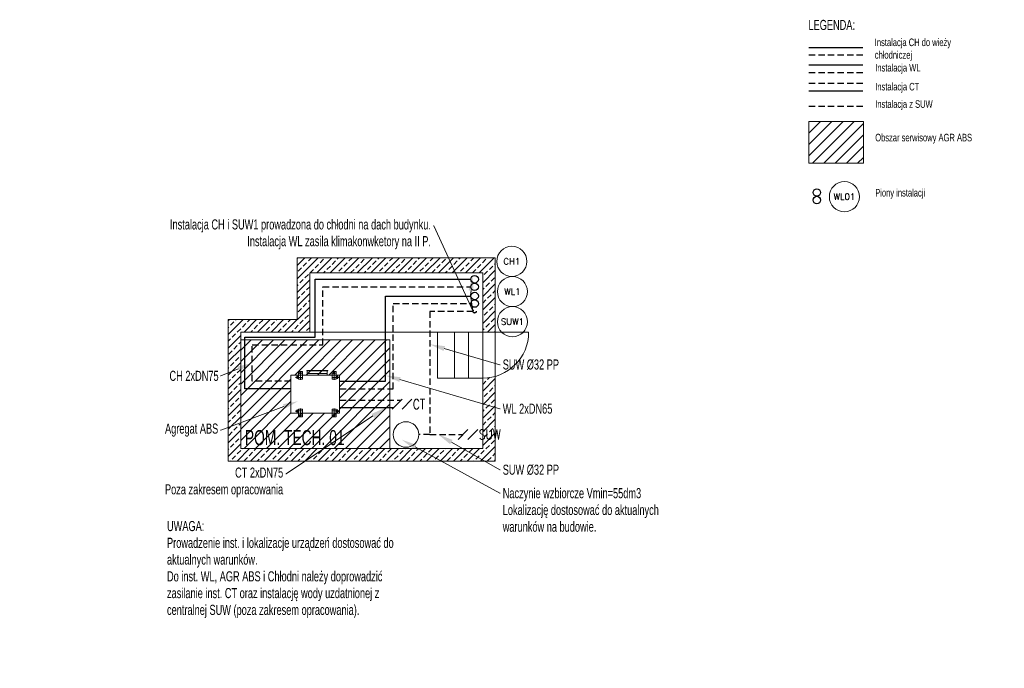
# Model space of a CAD drawing. Header units: centimetres. Extents: x -41391 to 17143, y -247393 to -225257.
# Tile 1 of 6: x -41391 to -21790, y -247393 to -234492. Entities that reach past the tile are written whole.
import ezdxf
from ezdxf import colors
from ezdxf.entities.mleader import LeaderData, LeaderLine
from ezdxf.enums import TextEntityAlignment as Align
from ezdxf.math import Vec2, Vec3

# ---------------------------------------------------------------- set-up
doc = ezdxf.new("R2010")
doc.units = ezdxf.units.CM
doc.header["$LTSCALE"] = 100
doc.linetypes.add('CENTER', pattern=[2, 1.25, -0.25, 0.25, -0.25])
doc.linetypes.add('DASHED', pattern=[19.05, 12.7, -6.35])
doc.layers.get('0').update_dxf_attribs({"lineweight": 9})
for name, color, linetype, lineweight in [('2DH_DESC', 7, 'Continuous', 18), ('2DH_OBJ', 241, 'Continuous', 18), ('2DH_PLS_chp', 220, 'DASHED', 30), ('2DH_PLS_chz', 150, 'Continuous', 30), ('2DH_PLS_odzp', 151, 'DASHED', 30), ('2DH_PLS_odzz', 40, 'Continuous', 30), ('2DH_PLS_scp', 182, 'DASHED', 30), ('2DH_PLS_scz', 1, 'Continuous', 30), ('_Air Opis', 7, 'Continuous', 13), ('_AIR POMIESZCZENIE', 252, 'Continuous', 9), ('_AIR URZĄDZENIA', 6, 'Continuous', 30)]:
    doc.layers.add(name, color=color, linetype=linetype, lineweight=lineweight)
doc.styles.add('Air', font='ARIALN.TTF', dxfattribs={"width": 0.8, "height": 300})
doc.styles.add('CP_ATTR', font='ROMANS.SHX')

# ---------------------------------------------------------------- blocks, each defined once
blk = doc.blocks.new('A$C6597C125')
at = {"layer": '_AIR POMIESZCZENIE', "ltscale": 0.01}
h = blk.add_hatch(dxfattribs=at)
h.set_pattern_fill('ANSI33', color=256, scale=30, style=0)
h.set_pattern_definition([(45, (12242.25, 206914.95), (-134.70384, 134.70384), []), (45, (12376.96, 206914.95), (-134.70384, 134.70384), [95.25, -47.625])])
h.paths.add_polyline_path([(250, 250), (250, 2564), (1624, 2564), (1624, 3742), (5068, 3742), (5068, 2564), (5318, 2564), (5318, 4042), (1374, 4042), (1374, 2814), (0, 2814), (0, 0), (5318, 0), (5318, 1685, -0.069374), (5068, 1650), (5068, 250)])
for points in [[(0, 0), (0, 2814), (1374, 2814), (1374, 4042), (5318, 4042), (5318, 0)], [(4168, 2564), (5068, 2564), (5068, 1650), (4168, 1650)], [(4505, 2564), (4783, 2564), (4783, 1650), (4505, 1650)]]:
    blk.add_lwpolyline(points, close=True, dxfattribs=at)
for points in [[(250, 250), (250, 2564), (1624, 2564), (1624, 3742), (5068, 3742), (5068, 250), (250, 250)], [(1624, 2564), (5068, 2564)], [(5068, 2564), (5982, 2564)]]:
    blk.add_lwpolyline(points, dxfattribs=at)
blk.add_arc((5068, 2564), 914, 270, 0, dxfattribs=at)
blk = doc.blocks.new('A$C6597F2E9')
at = {"color": 1, "linetype": 'CENTER'}
for p, q in [((187.49557, 860.00003), (3.41705, 860.00003)), ((49.99878, 835.00003), (49.99878, 885.00003)), ((106.99966, 925.00003), (162.99972, 925.00003)), ((134.99969, 888.52093), (134.99969, 960.48223)), ((139.99908, 835.00003), (139.99908, 885.00003)), ((752.50321, 860.00003), (936.58171, 860.00003)), ((776.99971, 925.00003), (832.99971, 925.00003)), ((799.99971, 835.00003), (799.99971, 885.00003)), ((804.99971, 888.52093), (804.99971, 960.48223)), ((890.00001, 835.00003), (890.00001, 885.00003)), ((49.99878, 164.99983), (49.99878, 214.99983)), ((139.99908, 164.99983), (139.99908, 214.99983)), ((799.99971, 164.99983), (799.99971, 214.99983)), ((890.00001, 164.99983), (890.00001, 214.99983)), ((187.49557, 189.99983), (3.41705, 189.99983)), ((106.99905, 125.00031), (162.99911, 125.00031)), ((134.99908, 88.52128), (134.99908, 160.48249)), ((752.50321, 189.99983), (936.58171, 189.99983)), ((776.99971, 125.00031), (832.99971, 125.00031)), ((804.99971, 88.52128), (804.99971, 160.48249))]:
    blk.add_line(p, q, dxfattribs=at)
at = {"color": 7, "linetype": 'Continuous'}
for p, q in [((19.99878, 820.00003), (19.99878, 900.00003)), ((89.99878, 900.00003), (19.99878, 900.00003)), ((89.99878, 820.00003), (19.99878, 820.00003)), ((59.99878, 870.00003), (39.99878, 870.00003)), ((59.99878, 850.00003), (39.99878, 850.00003)), ((89.99939, 970.00003), (849.99971, 970.00003)), ((89.99939, 0), (89.99939, 970.00003)), ((128.74969, 901.25003), (128.74969, 948.75003)), ((141.24969, 901.25003), (141.24969, 948.75003)), ((798.74971, 901.25003), (798.74971, 948.75003)), ((811.24971, 901.25003), (811.24971, 948.75003)), ((849.99971, 0), (849.99971, 970.00003)), ((850.00001, 900.00003), (920.00001, 900.00003)), ((850.00001, 820.00003), (920.00001, 820.00003)), ((880.00001, 870.00003), (900.00001, 870.00003)), ((880.00001, 850.00003), (900.00001, 850.00003)), ((920.00001, 820.00003), (920.00001, 900.00003)), ((0, 733.00003), (0, 316.99993)), ((4.99985, 733.00003), (0, 733.00003)), ((4.99985, 733.00003), (4.99985, 316.99993)), ((89.99939, 725.00003), (4.99985, 725.00003)), ((60, 725.00003), (60, 325.00003)), ((4.99985, 316.99993), (0, 316.99993)), ((89.99939, 325.00003), (4.99985, 325.00003)), ((19.99878, 149.99985), (19.99878, 229.99983)), ((89.99878, 229.99983), (19.99878, 229.99983)), ((59.99878, 199.99983), (39.99878, 199.99983)), ((850.00001, 229.99983), (920.00001, 229.99983)), ((880.00001, 199.99983), (900.00001, 199.99983)), ((920.00001, 149.99985), (920.00001, 229.99983)), ((89.99878, 149.99985), (19.99878, 149.99985)), ((59.99878, 179.99983), (39.99878, 179.99983)), ((89.99939, 0), (849.99971, 0)), ((128.74908, 101.25031), (128.74908, 148.75031)), ((141.24908, 101.25031), (141.24908, 148.75031)), ((798.74971, 101.25031), (798.74971, 148.75031)), ((811.24971, 101.25031), (811.24971, 148.75031)), ((850.00001, 149.99985), (920.00001, 149.99985)), ((880.00001, 179.99983), (900.00001, 179.99983))]:
    blk.add_line(p, q, dxfattribs=at)
at = {"color": 7, "linetype": 'DASHED'}
for p, q in [((169.99908, 900.00003), (89.99878, 900.00003)), ((169.99908, 820.00003), (89.99878, 820.00003)), ((169.99908, 900.00003), (169.99908, 820.00003)), ((769.99971, 900.00003), (850.00001, 900.00003)), ((769.99971, 900.00003), (769.99971, 820.00003)), ((769.99971, 820.00003), (850.00001, 820.00003)), ((169.99908, 229.99983), (89.99878, 229.99983)), ((169.99908, 229.99983), (169.99908, 149.99985)), ((769.99971, 229.99983), (850.00001, 229.99983)), ((769.99971, 229.99983), (769.99971, 149.99985)), ((169.99908, 149.99985), (89.99878, 149.99985)), ((769.99971, 149.99985), (850.00001, 149.99985))]:
    blk.add_line(p, q, dxfattribs=at)
for centre in [(139.99908, 860.00003), (799.99971, 860.00003), (139.99908, 189.99983), (799.99971, 189.99983)]:
    blk.add_circle(centre, 8, dxfattribs=at)
at = {"color": 7, "linetype": 'Continuous'}
for centre, radius, start, end in [((39.99878, 860.00003), 10, 90, 270), ((59.99878, 860.00003), 10, 270, 90), ((134.99969, 925.00003), 18, 110.31757, 249.68243), ((134.99969, 925.00003), 15, 114.62436, 245.37551), ((134.99969, 948.75003), 6.25, 0, 180), ((134.99969, 901.25003), 6.25, 180, 0), ((134.99969, 925.00003), 15, 294.62436, 65.37564), ((134.99969, 925.00003), 18, 290.31757, 69.68243), ((804.99971, 925.00003), 18, 110.31757, 249.68243), ((804.99971, 925.00003), 15, 114.62436, 245.37564), ((804.99971, 948.75003), 6.25, 0, 180), ((804.99971, 901.25003), 6.25, 180, 0), ((804.99971, 925.00003), 15, 294.62436, 65.37564), ((804.99971, 925.00003), 18, 290.31757, 69.68243), ((880.00001, 860.00003), 10, 90, 270), ((900.00001, 860.00003), 10, 270, 90), ((39.99878, 189.99983), 10, 90, 270), ((59.99878, 189.99983), 10, 270, 90), ((880.00001, 189.99983), 10, 90, 270), ((900.00001, 189.99983), 10, 270, 90), ((134.99908, 125.00031), 18, 110.31749, 249.68251), ((134.99908, 125.00031), 15, 114.62436, 245.37551), ((134.99908, 148.75031), 6.25, 0, 180), ((134.99908, 101.25031), 6.25, 180, 0), ((134.99908, 125.00031), 18, 290.31749, 69.682514), ((134.99908, 125.00031), 15, 294.62436, 65.37564), ((804.99971, 125.00031), 18, 110.31749, 249.68251), ((804.99971, 125.00031), 15, 114.62436, 245.37564), ((804.99971, 148.75031), 6.25, 0, 180), ((804.99971, 101.25031), 6.25, 180, 0), ((804.99971, 125.00031), 18, 290.31749, 69.682514), ((804.99971, 125.00031), 15, 294.62436, 65.37564)]:
    blk.add_arc(centre, radius, start, end, dxfattribs=at)
blk = doc.blocks.new('cphs_992_z5')
for p, q in [((-0.5, -0.5), (0.5, 0.5)), ((0.5, -0.5), (1.5, 0.5))]:
    blk.add_line(p, q)
at = {"linetype": 'ByBlock', "style": 'CP_ATTR', "flags": 9}
for tag, height, p in [('VAL', 0.025, (-0.09, -0.01)), ('NAME', 0.00005, (-0.09, -0.02)), ('GROUP', 0.00005, (-0.09, -0.02)), ('NUMBER', 0.00005, (-0.09, -0.02)), ('PRODUCER', 0.00005, (-0.09, -0.02)), ('ARTICLE', 0.00005, (-0.09, -0.02)), ('PRODUCT-TYPE', 0.00005, (-0.09, -0.02)), ('ORDER-NO', 0.00005, (-0.09, -0.02)), ('CHARACTER', 0.00005, (-0.09, -0.02)), ('DN', 0.00005, (-0.09, -0.02)), ('PN', 0.00005, (-0.09, -0.02)), ('TEMPERATURE', 0.00005, (-0.09, -0.02)), ('FLOW', 0.00005, (-0.09, -0.02)), ('POWER', 0.00005, (-0.09, -0.02)), ('VOLTAGE', 0.00005, (-0.09, -0.02)), ('WEIGHT', 0.00005, (-0.09, -0.02)), ('OTHER', 0.00005, (-0.09, -0.02))]:
    blk.add_attdef(tag, text='', height=height, dxfattribs=at).set_placement(p, align=Align.MIDDLE_LEFT)
at = {"linetype": 'ByBlock', "style": 'CP_ATTR', "width": 0.8, "flags": 8}
blk.add_attdef('MARK1', (1.6, -0.5), '', height=1, dxfattribs=at)
blk = doc.blocks.new('CPHS_200')
blk.add_circle((0, 0), 1)
at = {"style": 'CP_ATTR', "flags": 12}
blk.add_attdef('VAL', text='', height=0.7, dxfattribs=at).set_placement((0, 0), align=Align.MIDDLE)
at = {"linetype": 'ByBlock', "style": 'CP_ATTR', "flags": 9}
for tag, p in [('NAME', (-0.092, -0.018)), ('GROUP', (-0.092, -0.018)), ('NUMBER', (-0.092, -0.019)), ('PRODUCER', (-0.092, -0.018)), ('ARTICLE', (-0.092, -0.018)), ('CHARACTER', (-0.092, -0.018)), ('PN', (-0.092, -0.018)), ('TEMPERATURE', (-0.092, -0.018)), ('FLOW', (-0.092, -0.018)), ('VOLTAGE', (-0.092, -0.019)), ('WEIGHT', (-0.092, -0.018)), ('OTHER', (-0.092, -0.018)), ('PRODUCT-TYPE', (-0.092, -0.019)), ('ORDER-NO', (-0.092, -0.019)), ('POWER', (-0.092, -0.019)), ('DN', (-0.091, -0.019))]:
    blk.add_attdef(tag, text='', height=0.00005, dxfattribs=at).set_placement(p, align=Align.MIDDLE_LEFT)

msp = doc.modelspace()

# ---------------------------------------------------------------- hatches: boundary and pattern name
at = {"layer": '_Air Opis', "ltscale": 0.01, "transparency": 33554508}
h = msp.add_hatch(dxfattribs=at)
h.set_pattern_fill('ANSI31', color=256, scale=50, style=0)
h.set_pattern_definition([(45, (0, 192.75), (-112.2532, 112.2532), [])])
h.paths.add_polyline_path([(-24594, -236518), (-25683, -236518), (-25683, -237349), (-24594, -237349)])
h = msp.add_hatch(dxfattribs=at)
h.set_pattern_fill('ANSI31', color=256, scale=50, style=0)
h.paths.add_polyline_path([(-34022, -240861), (-36992, -240861), (-36992, -243021), (-34022, -243021)])
h.paths.add_polyline_path([(-35992, -242321), (-35842, -242321), (-35842, -242282, -0.050363), (-35843, -242282), (-35850, -242282, -0.313776), (-35867, -242294, -0.313776), (-35884, -242282), (-35891, -242282, -0.414214), (-35897, -242276, -0.414214), (-35891, -242269), (-35884, -242269, -0.313776), (-35867, -242258, -0.313776), (-35850, -242269), (-35843, -242269, -0.050363), (-35842, -242270), (-35842, -242241), (-35762, -242241), (-35762, -242321), (-35172, -242321), (-35172, -242241), (-35092, -242241), (-35092, -242270, -0.050382), (-35091, -242269), (-35043, -242269, -0.414214), (-35037, -242276, -0.414214), (-35043, -242282), (-35091, -242282, -0.050382), (-35092, -242282), (-35092, -242321), (-35022, -242321), (-35022, -241561), (-35092, -241561), (-35092, -241600, -0.050382), (-35091, -241599), (-35043, -241599, -0.414214), (-35037, -241606, -0.414214), (-35043, -241612), (-35091, -241612, -0.050382), (-35092, -241612), (-35092, -241641), (-35172, -241641), (-35172, -241561), (-35762, -241561), (-35762, -241641), (-35842, -241641), (-35842, -241612, -0.050363), (-35843, -241612), (-35850, -241612, -0.313776), (-35867, -241624, -0.313776), (-35884, -241612), (-35891, -241612, -0.414214), (-35897, -241606, -0.414214), (-35891, -241599), (-35884, -241599, -0.313776), (-35867, -241588, -0.313776), (-35850, -241599), (-35843, -241599, -0.050363), (-35842, -241600), (-35842, -241561), (-35992, -241561)], flags=16)

# ---------------------------------------------------------------- linework, layer by layer
at = {"layer": '2DH_PLS_chp', "ltscale": 0.1}
for points in [[(-25682, -235541), (-24604, -235541)], [(-35022, -241835), (-33959, -241835), (-33959, -240138), (-32409, -240138)]]:
    msp.add_lwpolyline(points, dxfattribs=at)
at = {"layer": '2DH_PLS_chp', "linetype": 'Continuous', "ltscale": 0.1}
for centre in [(-25522, -238079), (-32334, -240138)]:
    msp.add_circle(centre, 75, dxfattribs=at)
at = {"layer": '2DH_PLS_chz', "ltscale": 0.1}
for points in [[(-25682, -235391), (-24604, -235391)], [(-35022, -241685), (-34109, -241685), (-34109, -239988), (-32409, -239988)]]:
    msp.add_lwpolyline(points, dxfattribs=at)
for centre in [(-25522, -237929), (-32334, -239988)]:
    msp.add_circle(centre, 75, dxfattribs=at)
at = {"layer": '2DH_PLS_odzp', "ltscale": 0.1}
for points in [[(-25682, -235193), (-24604, -235193)], [(-25682, -236212), (-24604, -236212)], [(-35992, -241685), (-36762, -241685), (-36762, -240959), (-35357, -240959), (-35357, -239806), (-32409, -239806)], [(-32366, -240295), (-33227, -240295), (-33227, -242743), (-33446, -242743)], [(-33227, -242743), (-32565, -242743)]]:
    msp.add_lwpolyline(points, dxfattribs=at)
at = {"layer": '2DH_PLS_odzp', "linetype": 'Continuous', "ltscale": 0.1}
msp.add_circle((-32334, -239806), 75, dxfattribs=at)
at = {"layer": '2DH_PLS_odzp', "ltscale": 0.1}
msp.add_circle((-32334, -240295), 31.3, dxfattribs=at)
at = {"layer": '2DH_PLS_odzz', "ltscale": 0.1}
for points in [[(-25682, -235043), (-24604, -235043)], [(-35992, -241835), (-36912, -241835), (-36912, -240809), (-35507, -240809), (-35507, -239656), (-32409, -239656)]]:
    msp.add_lwpolyline(points, dxfattribs=at)
msp.add_circle((-32334, -239656), 75, dxfattribs=at)
at = {"layer": '2DH_PLS_scp', "ltscale": 0.1}
for points in [[(-25682, -235754), (-24604, -235754)], [(-35022, -242058), (-33807, -242058)]]:
    msp.add_lwpolyline(points, dxfattribs=at)
at = {"layer": '2DH_PLS_scz', "ltscale": 0.1}
for points in [[(-25682, -235904), (-24604, -235904)], [(-35022, -242208), (-33944, -242208)]]:
    msp.add_lwpolyline(points, dxfattribs=at)
at = {"layer": '_Air Opis', "ltscale": 0.01, "transparency": 33554508}
msp.add_lwpolyline([(-25683, -236518), (-24594, -236518), (-24594, -237349), (-25683, -237349)], close=True, dxfattribs=at)
at = {"layer": '_Air Opis', "ltscale": 0.01}
msp.add_circle((-33701, -242743), 255, dxfattribs=at)
at = {"layer": '_AIR URZĄDZENIA', "color": 0, "lineweight": 18, "ltscale": 0.01, "transparency": 33554508}
msp.add_lwpolyline([(-36992, -240861), (-34022, -240861), (-34022, -243021), (-36992, -243021)], close=True, dxfattribs=at)

# ---------------------------------------------------------------- block references
at = {"layer": '2DH_DESC', "ltscale": 0.01, "xscale": 195, "yscale": 195, "zscale": 195, "rotation": 359.9952951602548}
for p, values in [((-33876, -242140), {'MARK1': 'CT'}), ((-32565, -242743), {'MARK1': 'SUW'})]:
    msp.add_blockref('cphs_992_z5', p, dxfattribs=at).add_auto_attribs(values)
at = {"layer": '_Air Opis', "ltscale": 0.01}
ref = msp.add_blockref('CPHS_200', (-24973, -238013), dxfattribs=dict(at, xscale=300, yscale=300, zscale=300))
ref.add_attrib('VAL', 'WL01', dxfattribs={"layer": '0', "height": 125, "style": 'CP_ATTR', "flags": 12}).set_placement((-24973, -238013), align=Align.MIDDLE)
ref = msp.add_blockref('CPHS_200', (-31594, -239300), dxfattribs=dict(at, xscale=300, yscale=300, zscale=300))
ref.add_attrib('VAL', 'CH1', dxfattribs={"layer": '0', "height": 125, "style": 'CP_ATTR', "flags": 12}).set_placement((-31594, -239300), align=Align.MIDDLE)
ref = msp.add_blockref('CPHS_200', (-31582, -239900), dxfattribs=dict(at, xscale=300, yscale=300, zscale=300))
ref.add_attrib('VAL', 'WL1', dxfattribs={"layer": '0', "height": 125, "style": 'CP_ATTR', "flags": 12}).set_placement((-31582, -239900), align=Align.MIDDLE)
ref = msp.add_blockref('CPHS_200', (-31582, -240500), dxfattribs=dict(at, xscale=300, yscale=300, zscale=300))
ref.add_attrib('VAL', 'SUW1', dxfattribs={"layer": '0', "height": 125, "style": 'CP_ATTR', "flags": 12}).set_placement((-31582, -240500), align=Align.MIDDLE)
at = {"layer": '_Air Opis', "ltscale": 0.01, "rotation": 270}
msp.add_blockref('A$C6597F2E9', (-35992, -241471), dxfattribs=at)
at = {"layer": '_AIR POMIESZCZENIE', "ltscale": 0.01}
msp.add_blockref('A$C6597C125', (-37242, -243271), dxfattribs=at)

# ---------------------------------------------------------------- texts
at = {"layer": '2DH_OBJ', "ltscale": 0.01, "insert": (-36909, -242655), "char_height": 300, "width": 1959.68, "attachment_point": 1, "style": 'Air'}
msp.add_mtext('POM. TECH. 01', dxfattribs=at)
at = {"layer": '_Air Opis', "ltscale": 0.01, "attachment_point": 1, "style": 'Air'}
for s, insert, char_height, width in [('LEGENDA:', (-25689, -234496), 200, 4484.17), ('Instalacja CH do wieży \\Pchłodniczej', (-24369, -234867), 150, 4484.17), ('Instalacja WL ', (-24360, -235372), 150, 4484.17), ('Instalacja CT ', (-24360, -235749), 150, 4484.17), ('Instalacja z SUW ', (-24360, -236095), 150, 4484.17), ('Obszar serwisowy AGR ABS', (-24360, -236762), 150, 4484.17), ('Piony instalacji', (-24360, -237859), 150, 4484.17), ('UWAGA: \\PProwadzenie inst. i lokalizacje urządzeń dostosować do aktualnych warunków.\\PDo inst. WL, AGR ABS i Chłodni należy doprowadzić zasilanie inst. CT oraz instalację wody uzdatnionej z centralnej SUW (poza zakresem opracowania).', (-38459, -244464), 200, 4751.05)]:
    msp.add_mtext(s, dxfattribs=dict(at, insert=insert, char_height=char_height, width=width))

# ---------------------------------------------------------------- leaders
at = {"layer": '_Air Opis', "ltscale": 0.01}
ml = msp.add_multileader_mtext('Standard', dxfattribs=at)
ml.set_content('Instalacja CH i SUW1 prowadzona do chłodni na dach budynku.\\PInstalacja WL zasila klimakonwketory na II P.', color=256, style='Air')
ml.set_leader_properties(color=256, linetype='ByLayer', lineweight=-1)
ml.build(insert=Vec2(0, 0))
ml.multileader.update_dxf_attribs({"dogleg_length": 10, "arrow_head_size": 300, "scale": 10})
ctx = ml.context
ctx.base_point, ctx.scale, ctx.char_height, ctx.arrow_head_size, ctx.landing_gap_size, ctx.plane_origin = Vec3(-38420, -238594), 10, 200, 300, 50, Vec3(9010, 4717)
ctx.text_align_type = 2
notes = []
notes.append((ctx, [(0, (1, 1, 0), (-33144, -238594), (-1, 0), 10, [(2, [(-32376, -239583), (-32415, -239970), (-32370, -240286)], 0, [])])]))
ctx.mtext.insert, ctx.mtext.alignment = Vec3(-33204, -238464), 3
ml = msp.add_multileader_mtext('Standard', dxfattribs=at)
ml.set_content('SUW %%c32 PP', color=256, style='Air')
ml.set_leader_properties(color=256, linetype='ByLayer', lineweight=-1)
ml.build(insert=Vec2(0, 0))
ml.multileader.update_dxf_attribs({"dogleg_length": 10, "arrow_head_size": 300, "scale": 10})
ctx = ml.context
ctx.base_point, ctx.scale, ctx.char_height, ctx.arrow_head_size, ctx.landing_gap_size, ctx.plane_origin = Vec3(-31825, -241354), 10, 200, 300, 50, Vec3(6068, 1300)
notes.append((ctx, [(0, (1, 1, 0), (-31835, -241354), (1, 0), 10, [(0, [(-33227, -240949)], 0, [])])]))
ctx.mtext.insert = Vec3(-31775, -241250)
ml = msp.add_multileader_mtext('Standard', dxfattribs=at)
ml.set_content('CH 2xDN75', color=256, style='Air')
ml.set_leader_properties(color=256, linetype='ByLayer', lineweight=-1)
ml.build(insert=Vec2(0, 0))
ml.multileader.update_dxf_attribs({"dogleg_length": 10, "arrow_head_size": 300, "scale": 10})
ctx = ml.context
ctx.base_point, ctx.scale, ctx.char_height, ctx.arrow_head_size, ctx.landing_gap_size, ctx.plane_origin = Vec3(-38459, -241577), 10, 200, 300, 50, Vec3(0, 1078)
notes.append((ctx, [(0, (1, 1, 0), (-37387, -241577), (-1, 0), 10, [(0, [(-36762, -241322)], 0, [])])]))
ctx.mtext.insert = Vec3(-38409, -241476)
ml = msp.add_multileader_mtext('Standard', dxfattribs=at)
ml.set_content('WL 2xDN65', color=256, style='Air')
ml.set_leader_properties(color=256, linetype='ByLayer', lineweight=-1)
ml.build(insert=Vec2(0, 0))
ml.multileader.update_dxf_attribs({"dogleg_length": 10, "arrow_head_size": 300, "scale": 10})
ctx = ml.context
ctx.base_point, ctx.scale, ctx.char_height, ctx.arrow_head_size, ctx.landing_gap_size, ctx.plane_origin = Vec3(-31825, -242230), 10, 200, 300, 50, Vec3(6068, 424)
notes.append((ctx, [(0, (1, 1, 0), (-31835, -242230), (1, 0), 10, [(0, [(-34109, -241567)], 0, [])])]))
ctx.mtext.insert = Vec3(-31775, -242129)
ml = msp.add_multileader_mtext('Standard', dxfattribs=at)
ml.set_content('CT 2xDN75\\PPoza zakresem opracowania', color=256, style='Air')
ml.set_leader_properties(color=256, linetype='ByLayer', lineweight=-1)
ml.build(insert=Vec2(0, 0))
ml.multileader.update_dxf_attribs({"dogleg_length": 10, "arrow_head_size": 300, "scale": 10})
ctx = ml.context
ctx.base_point, ctx.scale, ctx.char_height, ctx.arrow_head_size, ctx.landing_gap_size, ctx.plane_origin = Vec3(-38529, -243527), 10, 200, 300, 50, Vec3(6068, -216)
ctx.text_align_type = 2
notes.append((ctx, [(0, (1, 1, 0), (-36086, -243527), (-1, 0), 10, [(0, [(-34109, -242208)], 0, [])])]))
ctx.mtext.insert, ctx.mtext.alignment = Vec3(-36146, -243400), 3
ml = msp.add_multileader_mtext('Standard', dxfattribs=at)
ml.set_content('Agregat ABS', color=256, style='Air')
ml.set_leader_properties(color=256, linetype='ByLayer', lineweight=-1)
ml.build(insert=Vec2(0, 0))
ml.multileader.update_dxf_attribs({"dogleg_length": 10, "arrow_head_size": 300, "scale": 10})
ctx = ml.context
ctx.base_point, ctx.scale, ctx.char_height, ctx.arrow_head_size, ctx.landing_gap_size = Vec3(-38548, -242655), 10, 200, 300, 50
notes.append((ctx, [(0, (1, 1, 0), (-37387, -242655), (-1, 0), 10, [(0, [(-35850, -242081)], 0, [])])]))
ctx.mtext.insert = Vec3(-38498, -242525)
ml = msp.add_multileader_mtext('Standard', dxfattribs=at)
ml.set_content('Naczynie wzbiorcze Vmin=55dm3\\PLokalizację dostosować do aktualnych \\Pwarunków na budowie.', color=256, style='Air')
ml.set_leader_properties(color=256, linetype='ByLayer', lineweight=-1)
ml.build(insert=Vec2(0, 0))
ml.multileader.update_dxf_attribs({"dogleg_length": 10, "arrow_head_size": 300, "scale": 10})
ctx = ml.context
ctx.base_point, ctx.scale, ctx.char_height, ctx.arrow_head_size, ctx.landing_gap_size, ctx.plane_origin = Vec3(-31825, -243911), 10, 200, 300, 50, Vec3(6068, -1256)
notes.append((ctx, [(0, (1, 1, 0), (-31835, -243911), (1, 0), 10, [(0, [(-33784, -242846)], 0, [])])]))
ctx.mtext.insert = Vec3(-31775, -243810)
ml = msp.add_multileader_mtext('Standard', dxfattribs=at)
ml.set_content('SUW %%c32 PP', color=256, style='Air')
ml.set_leader_properties(color=256, linetype='ByLayer', lineweight=-1)
ml.build(insert=Vec2(0, 0))
ml.multileader.update_dxf_attribs({"dogleg_length": 10, "arrow_head_size": 300, "scale": 10})
ctx = ml.context
ctx.base_point, ctx.scale, ctx.char_height, ctx.arrow_head_size, ctx.landing_gap_size, ctx.plane_origin = Vec3(-31825, -243447), 10, 200, 300, 50, Vec3(6068, -792)
notes.append((ctx, [(0, (1, 1, 0), (-31835, -243447), (1, 0), 10, [(0, [(-33058, -242743)], 0, [])])]))
ctx.mtext.insert = Vec3(-31775, -243343)
for ctx, leaders in notes:
    for number, flags, end, landing, length, lines in leaders:
        leader = LeaderData()
        leader.index, (leader.has_last_leader_line, leader.has_dogleg_vector, leader.attachment_direction) = number, flags
        leader.last_leader_point, leader.dogleg_vector, leader.dogleg_length = Vec3(end), Vec3(landing), length
        for number, points, colour, breaks in lines:
            line = LeaderLine()
            line.index, line.vertices, line.color, line.breaks = number, Vec3.list(points), colors.encode_raw_color(colour), breaks
            leader.lines.append(line)
        ctx.leaders.append(leader)

doc.saveas('drawing.dxf')
